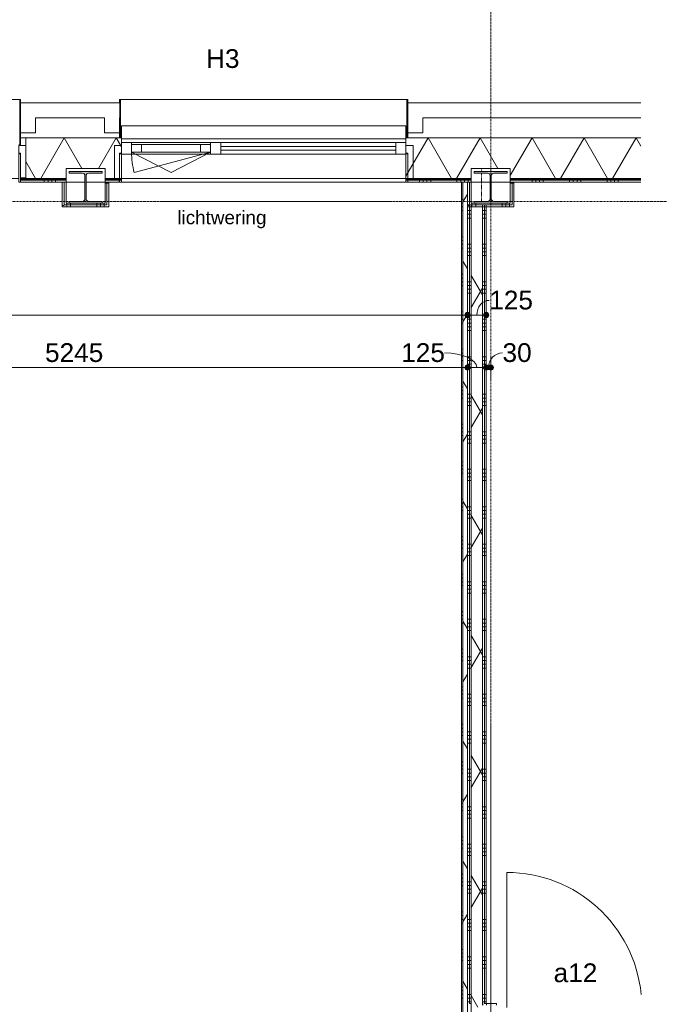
# Model space of a CAD drawing. Header units: millimetres. Extents: x 23061 to 67652, y 24168 to 59318.
# Tile 34 of 35: x 58138 to 62399, y 43249 to 49812. Entities that reach past the tile are written whole.
import ezdxf

# ---------------------------------------------------------------- set-up
doc = ezdxf.new("R2010")
doc.units = ezdxf.units.MM
doc.linetypes.add('Dash', pattern=[6.35, 3.175, -3.175])
doc.linetypes.add('stramien', pattern=[22.225, 12.7, -3.175, 3.175, -3.175])
doc.layers.add('00_Algemeen', color=7, linetype='Continuous', lineweight=9, true_color=0x00a600)
for name, color, linetype, lineweight in [('00_Algemeen-50', 7, 'Continuous', 9), ('22_Metselwerk', 7, 'Continuous', 18), ('25_Metaalconstructiewerk', 7, 'Continuous', 9), ('30_Kozijnen-ramen-deuren', 7, 'Continuous', 9), ('42_Dekvloeren en vloersystemen', 7, 'Continuous', 9)]:
    doc.layers.add(name, color=color, linetype=linetype, lineweight=lineweight)
doc.styles.add('Arial_1', font='arial.ttf', dxfattribs={"height": 125})
doc.styles.add('Arial_6', font='arial.ttf', dxfattribs={"height": 90})
doc.dimstyles.new('00_AEE_maatvoering_2_5mm', dxfattribs={"dimscale": 304.8, "dimtxt": 127.532425, "dimasz": 0.459318, "dimexe": 0.246063, "dimexo": 0.0625, "dimgap": 0, "dimtad": 1, "dimdec": 0, "dimzin": 0, "dimdsep": 46, "dimtxsty": 'Arial_1', "dimblk1": 'DOTSMALL', "dimblk2": 'DOTSMALL', "dimsah": 1, "dimcen": 0.09, "dimdle": 0.246063, "dimazin": 0, "dimtfac": 1, "dimtdec": 4, "dimtix": 1, "dimtmove": 0, "dimatfit": 3, "dimfxl": 0.246063, "dimfxlon": 1, "dimtvp": 1, "dimtolj": 1, "dimtzin": 0, "dimarcsym": 2})
doc.dimstyles.new('00_AEE_maatvoering_2_5mm_1', dxfattribs={"dimscale": 304.8, "dimtxt": 127.532425, "dimasz": 0.459318, "dimexe": 0.246063, "dimexo": 0.0625, "dimgap": 0, "dimtad": 1, "dimdec": 0, "dimzin": 0, "dimdsep": 46, "dimtxsty": 'Arial_1', "dimblk1": 'DOTSMALL', "dimblk2": 'DOTSMALL', "dimsah": 1, "dimcen": 0.09, "dimdle": 0.246063, "dimazin": 0, "dimtfac": 1, "dimtdec": 4, "dimtix": 1, "dimtmove": 1, "dimatfit": 3, "dimfxl": 0.246063, "dimfxlon": 1, "dimtvp": 1, "dimtolj": 1, "dimtzin": 0, "dimarcsym": 2})
pattern_1 = [(180, (61246.22, 45990), (4e-13, -250), []), (180, (61246.22, 46015), (4e-13, -250), []), (180, (61246.22, 46040), (4e-13, -250), []), (180, (61246.22, 46065), (4e-13, -250), [])]
pattern_2 = [(60, (28876.22, 0), (-346.4102, 200), []), (120, (28876.22, 0), (-346.4102, -200), [])]
pattern_3 = [(270, (61176.22, 48590), (250, 2e-14), []), (270, (61151.22, 48590), (250, 2e-14), []), (270, (61126.22, 48590), (250, 2e-14), []), (270, (61101.22, 48590), (250, 2e-14), [])]
pattern_4 = [(0, (61406.22, 48547.5), (0, 250), []), (0, (61406.22, 48522.5), (0, 250), []), (0, (61406.22, 48497.5), (0, 250), []), (0, (61406.22, 48472.5), (0, 250), [])]
pattern_5 = [(270, (58476.22, 48590), (250, 2e-14), []), (270, (58451.22, 48590), (250, 2e-14), []), (270, (58426.22, 48590), (250, 2e-14), []), (270, (58401.22, 48590), (250, 2e-14), [])]
pattern_6 = [(0, (58706.22, 48547.5), (0, 250), []), (0, (58706.22, 48522.5), (0, 250), []), (0, (58706.22, 48497.5), (0, 250), []), (0, (58706.22, 48472.5), (0, 250), [])]

# ---------------------------------------------------------------- blocks, each defined once
blk = doc.blocks.new('Direct Shape - 2410-10368 v1 - IFC-model constructie _zonder onderbouw_ _MM21228_-1202239-02 tweede verdieping - A')
at = {"layer": '25_Metaalconstructiewerk'}
blk.add_hatch(color=256, dxfattribs=at).paths.add_polyline_path([(29644.2, 48590), (29810, 48590), (29810, 48601), (29721.5, 48601), (29708.8, 48606.3), (29703.5, 48619), (29703.5, 48771), (29708.8, 48783.7), (29721.5, 48789), (29810, 48789), (29810, 48800), (29590, 48800), (29590, 48789), (29678.5, 48789), (29691.2, 48783.7), (29696.5, 48771), (29696.5, 48619), (29691.2, 48606.3), (29678.5, 48601), (29590, 48601), (29590, 48590)])
for p, q in [((29810, 48800), (29590, 48800)), ((29590, 48800), (29590, 48789)), ((29590, 48789), (29678.5, 48789)), ((29696.5, 48771), (29696.5, 48619)), ((29703.5, 48619), (29703.5, 48771)), ((29721.5, 48789), (29810, 48789)), ((29810, 48789), (29810, 48800)), ((29678.5, 48601), (29590, 48601)), ((29590, 48601), (29590, 48590)), ((29590, 48590), (29810, 48590)), ((29810, 48601), (29721.5, 48601)), ((29810, 48590), (29810, 48601))]:
    blk.add_line(p, q, dxfattribs=at)
for centre, start, end in [((29678.5, 48771), 0, 90), ((29721.5, 48771), 90, 180), ((29678.5, 48619), 270, 0), ((29721.5, 48619), 180, 270)]:
    blk.add_arc(centre, 18, start, end, dxfattribs=at)
blk = doc.blocks.new('Direct Shape - NLRS_28_SC_TLB_kolom HEA_gen_AT_kolom_gen_HEA220_856091-1202240-02 tweede verdieping - A')
blk.add_blockref('Direct Shape - 2410-10368 v1 - IFC-model constructie _zonder onderbouw_ _MM21228_-1202239-02 tweede verdieping - A', (0, 0))
blk = doc.blocks.new('Direct Shape - 2410-10368 v1 - IFC-model constructie _zonder onderbouw_ _MM21228_-1202453-02 tweede verdieping - A')
at = {"layer": '25_Metaalconstructiewerk'}
blk.add_hatch(color=256, dxfattribs=at).paths.add_polyline_path([(32290, 48590), (32510, 48590), (32510, 48601), (32421.5, 48601), (32408.8, 48606.3), (32403.5, 48619), (32403.5, 48771), (32408.8, 48783.7), (32421.5, 48789), (32510, 48789), (32510, 48800), (32290, 48800), (32290, 48789), (32378.5, 48789), (32391.2, 48783.7), (32396.5, 48771), (32396.5, 48619), (32391.2, 48606.3), (32378.5, 48601), (32290, 48601), (32290, 48598.9)])
for p, q in [((32510, 48800), (32290, 48800)), ((32290, 48800), (32290, 48789)), ((32290, 48789), (32378.5, 48789)), ((32396.5, 48771), (32396.5, 48619)), ((32403.5, 48619), (32403.5, 48771)), ((32421.5, 48789), (32510, 48789)), ((32510, 48789), (32510, 48800)), ((32378.5, 48601), (32290, 48601)), ((32290, 48601), (32290, 48590)), ((32290, 48590), (32510, 48590)), ((32510, 48601), (32421.5, 48601)), ((32510, 48590), (32510, 48601))]:
    blk.add_line(p, q, dxfattribs=at)
for centre, start, end in [((32378.5, 48771), 0, 90), ((32421.5, 48771), 90, 180), ((32378.5, 48619), 270, 0), ((32421.5, 48619), 180, 270)]:
    blk.add_arc(centre, 18, start, end, dxfattribs=at)
blk = doc.blocks.new('Direct Shape - NLRS_28_SC_TLB_kolom HEA_gen_AT_kolom_gen_HEA220_800338-1202454-02 tweede verdieping - A')
blk.add_blockref('Direct Shape - 2410-10368 v1 - IFC-model constructie _zonder onderbouw_ _MM21228_-1202453-02 tweede verdieping - A', (0, 0))
blk = doc.blocks.new('2410-10368 v1 - IFC-model constructie _zonder onderbouw_ _MM21228__ifc-1-02 tweede verdieping - A')
at = {"layer": '25_Metaalconstructiewerk', "lineweight": 9}
for name in ['Direct Shape - NLRS_28_SC_TLB_kolom HEA_gen_AT_kolom_gen_HEA220_856091-1202240-02 tweede verdieping - A', 'Direct Shape - NLRS_28_SC_TLB_kolom HEA_gen_AT_kolom_gen_HEA220_800338-1202454-02 tweede verdieping - A']:
    blk.add_blockref(name, (0, 0), dxfattribs=at)
blk = doc.blocks.new('System Panel - 31_AEE_glas-8379063-02 tweede verdieping - A')
at = {"layer": '30_Kozijnen-ramen-deuren'}
for p, q in [((583.1, 12.5), (-583.1, 12.5)), ((-583.1, 12.5), (-583.1, -12.5)), ((583.1, -12.5), (583.1, 12.5)), ((-583.1, -12.5), (583.1, -12.5))]:
    blk.add_line(p, q, dxfattribs=at)
blk = doc.blocks.new('Rectangular Mullion - 21_AEE_aluminium_BxD_68x77mm-5675289-02 tweede verdieping - A')
at = {"layer": '30_Kozijnen-ramen-deuren'}
for p, q in [((30601, 48993), (31767.2, 48993)), ((30601, 48916), (31767.2, 48916))]:
    blk.add_line(p, q, dxfattribs=at)
blk = doc.blocks.new('Rectangular Mullion - 21_AEE_aluminium_BxD_68x77mm-8378990-02 tweede verdieping - A')
at = {"layer": '30_Kozijnen-ramen-deuren'}
for p, q in [((-68, 38.5), (0, 38.5)), ((-68, 25), (-68, 38.5)), ((0, 38.5), (0, -38.5)), ((-68, -38.5), (-68, -25)), ((0, -38.5), (-68, -38.5))]:
    blk.add_line(p, q, dxfattribs=at)
blk = doc.blocks.new('31_AEE_VO_Vliesgevel Paneel - Raam Paneel-8379064-02 tweede verdieping - A')
at = {"layer": '30_Kozijnen-ramen-deuren'}
for p, q in [((-196, 25), (-263, 25)), ((-263, 25), (-263, -25)), ((196, 25), (-196, 25)), ((-196, -25), (-196, 25)), ((263, 25), (196, 25)), ((196, 25), (196, -25)), ((263, -25), (263, 25)), ((-263, -25), (-196, -25)), ((-196, -25), (196, -25)), ((196, -25), (263, -25))]:
    blk.add_line(p, q, dxfattribs=at)
blk = doc.blocks.new('Rectangular Mullion - 21_AEE_aluminium_BxD_68x77mm-4873479-02 tweede verdieping - A')
at = {"layer": '30_Kozijnen-ramen-deuren'}
for p, q in [((30007, 48993), (30533, 48993)), ((30007, 48916), (30533, 48916))]:
    blk.add_line(p, q, dxfattribs=at)
blk = doc.blocks.new('Rectangular Mullion - 21_AEE_aluminium_BxD_68x77mm-8379062-02 tweede verdieping - A')
at = {"layer": '30_Kozijnen-ramen-deuren'}
for p, q in [((-34, 38.5), (34, 38.5)), ((-34, -38.5), (-34, 38.5)), ((34, 38.5), (34, 25)), ((34, -38.5), (-34, -38.5)), ((34, -25), (34, -38.5))]:
    blk.add_line(p, q, dxfattribs=at)
blk = doc.blocks.new('31_AEE_SA_Stelkozijn - Specials A-8332686-02 tweede verdieping - A')
at = {"layer": '30_Kozijnen-ramen-deuren', "lineweight": 18}
for p, q in [((-960.1, 502.5), (-995, 502.5)), ((-995, 502.5), (-995, 284.5)), ((-960.1, 338.5), (-960.1, 502.5)), ((995, 502.5), (960.1, 502.5)), ((960.1, 502.5), (960.1, 338.5)), ((995, 284.5), (995, 502.5)), ((-948.1, 338.5), (-960.1, 338.5)), ((-948.1, 284.5), (-948.1, 338.5)), ((960.1, 338.5), (948.1, 338.5)), ((948.1, 338.5), (948.1, 284.5)), ((-995, 284.5), (-948.1, 284.5)), ((948.1, 284.5), (995, 284.5))]:
    blk.add_line(p, q, dxfattribs=at)
at = {"layer": '30_Kozijnen-ramen-deuren'}
blk.add_line((-947.6, 502.5), (947.6, 502.5), dxfattribs=at)
blk = doc.blocks.new('41_AEE_SA_Lekdorpel_40mm overstek - Lekdorpel-8332688-02 tweede verdieping - A')
at = {"layer": '30_Kozijnen-ramen-deuren'}
for p, q in [((-960, 200), (-960, 232.5)), ((-955, -13.4), (-955, 232.5)), ((955, 232.5), (955, -13.4)), ((960, 232.5), (960, 200)), ((-960, -13.4), (-960, 0)), ((960, 0), (960, -13.4)), ((-960, -13.4), (-960, -22.5)), ((-960, -22.5), (-955, -22.5)), ((-955, -13.4), (-955, -22.5)), ((-955, -22.5), (955, -22.5)), ((955, -22.5), (955, -13.4)), ((955, -22.5), (960, -22.5)), ((960, -22.5), (960, -13.4))]:
    blk.add_line(p, q, dxfattribs=at)
blk = doc.blocks.new('AEE_SA_Dagkant_interieur - Dagkant Interieur-8332689-02 tweede verdieping - A')
at = {"layer": '30_Kozijnen-ramen-deuren', "lineweight": 18}
for p, q in [((-947.6, 527), (-960.1, 527)), ((-960.1, 527), (-960.1, 335.6)), ((-947.6, 335.6), (-947.6, 527)), ((960.1, 527), (947.6, 527)), ((947.6, 527), (947.6, 335.6)), ((960.1, 335.6), (960.1, 527)), ((-960.1, 335.6), (-947.6, 335.6)), ((947.6, 335.6), (960.1, 335.6))]:
    blk.add_line(p, q, dxfattribs=at)
blk = doc.blocks.new('31_AEE_SA_Stelkozijn - Specials A-8332524-02 tweede verdieping - A')
at = {"layer": '30_Kozijnen-ramen-deuren', "lineweight": 18}
for p, q in [((-960.1, 502.5), (-995, 502.5)), ((-995, 502.5), (-995, 284.5)), ((-960.1, 338.5), (-960.1, 502.5)), ((995, 502.5), (960.1, 502.5)), ((960.1, 502.5), (960.1, 338.5)), ((995, 284.5), (995, 502.5)), ((-948.1, 338.5), (-960.1, 338.5)), ((-948.1, 284.5), (-948.1, 338.5)), ((960.1, 338.5), (948.1, 338.5)), ((948.1, 338.5), (948.1, 284.5)), ((-995, 284.5), (-948.1, 284.5)), ((948.1, 284.5), (995, 284.5))]:
    blk.add_line(p, q, dxfattribs=at)
at = {"layer": '30_Kozijnen-ramen-deuren'}
blk.add_line((-947.6, 502.5), (947.6, 502.5), dxfattribs=at)
blk = doc.blocks.new('41_AEE_SA_Lekdorpel_40mm overstek - Lekdorpel-8332526-02 tweede verdieping - A')
at = {"layer": '30_Kozijnen-ramen-deuren'}
for p, q in [((-960, 200), (-960, 280.5)), ((-947.9, 280.5), (-960, 280.5)), ((-955, -13.4), (-955, 279.5)), ((-955, 279.5), (-947.9, 279.5)), ((960, 280.5), (947.6, 280.5)), ((947.6, 279.5), (955, 279.5)), ((955, 279.5), (955, -13.4)), ((960, 280.5), (960, 200)), ((-960, -13.4), (-960, 0)), ((960, 0), (960, -13.4)), ((-960, -13.4), (-960, -22.5)), ((-960, -22.5), (-955, -22.5)), ((-955, -13.4), (-955, -22.5)), ((-955, -22.5), (955, -22.5)), ((955, -22.5), (955, -13.4)), ((955, -22.5), (960, -22.5)), ((960, -22.5), (960, -13.4))]:
    blk.add_line(p, q, dxfattribs=at)
blk = doc.blocks.new('AEE_SA_Dagkant_interieur - Dagkant Interieur-8332527-02 tweede verdieping - A')
at = {"layer": '30_Kozijnen-ramen-deuren', "lineweight": 18}
for p, q in [((-947.6, 527), (-960.1, 527)), ((-960.1, 527), (-960.1, 335.6)), ((-947.6, 335.6), (-947.6, 527)), ((960.1, 527), (947.6, 527)), ((947.6, 527), (947.6, 335.6)), ((960.1, 335.6), (960.1, 527)), ((-960.1, 335.6), (-947.6, 335.6)), ((947.6, 335.6), (960.1, 335.6))]:
    blk.add_line(p, q, dxfattribs=at)
blk = doc.blocks.new('30_AEE_VO_draairichting - 30_AEE_VO_draairichting-8379082-02 tweede verdieping - A')
at = {"layer": '30_Kozijnen-ramen-deuren'}
for p, q in [((245.1, 136.1), (-263, 0)), ((0, 136.1), (-263, 0)), ((263, 0), (0, 136.1))]:
    blk.add_line(p, q, dxfattribs=at)
blk.add_arc((-263, 0), 526, 360, 15, dxfattribs=at)
blk = doc.blocks.new('AEE_Zonnescherm8 - AEE_Zonnescherm-6441929-02 tweede verdieping - A')
at = {"layer": '30_Kozijnen-ramen-deuren'}
for p, q in [((23455.5, 54490.2), (25351, 54490.2)), ((23455.5, 54490.2), (23455.5, 54405.2)), ((25351, 54490.2), (25351, 54405.2)), ((25351, 54405.2), (23455.5, 54405.2))]:
    blk.add_line(p, q, dxfattribs=at)
blk = doc.blocks.new('30_AEE_VO_draairichting - 30_AEE_VO_draairichting-V61-02 tweede verdieping - A')
at = {"layer": '30_Kozijnen-ramen-deuren'}
blk.add_line((-450, 900), (-450, 0), dxfattribs=at)
blk.add_arc((-450, 0), 900, 5.54499, 90, dxfattribs=at)
blk = doc.blocks.new('DIMBLOCK19-02 tweede verdieping - A')
at = {"layer": '00_Algemeen-50', "transparency": 16777216}
h = blk.add_hatch(color=256, dxfattribs=at)
edge = h.paths.add_edge_path()
edge.add_arc((50526.2, 47843.2), 17.5, 0, 360)
h = blk.add_hatch(color=256, dxfattribs=at)
edge = h.paths.add_edge_path()
edge.add_arc((61121.2, 47843.2), 17.5, 0, 360)
for p, q in [((50526.2, 47843.2), (50526.2, 47918.2)), ((61121.2, 47843.2), (61121.2, 47918.2)), ((50526.2, 47843.2), (61121.2, 47843.2)), ((50526.2, 47843.2), (50526.2, 47768.2)), ((61121.2, 47843.2), (61121.2, 47768.2))]:
    blk.add_line(p, q, dxfattribs=at)
for centre in [(50526.2, 47843.2), (61121.2, 47843.2)]:
    blk.add_circle(centre, 17.5, dxfattribs=at)
at = {"layer": '00_Algemeen-50', "color": 0, "transparency": 16777216, "insert": (55583.4, 48005.5), "char_height": 125, "width": 576.839, "attachment_point": 1, "line_spacing_factor": 0.941778, "style": 'Arial_1'}
blk.add_mtext('10595', dxfattribs=at)
blk = doc.blocks.new('_DotSmall')
at = {"color": 0, "linetype": 'ByBlock', "const_width": 0.5}
blk.add_lwpolyline([(-0.0625, 0, 1), (0.0625, 0, 1)], format="xyb", close=True, dxfattribs=at)
blk = doc.blocks.new('DIMBLOCK20-02 tweede verdieping - A')
at = {"layer": '00_Algemeen-50', "transparency": 16777216}
h = blk.add_hatch(color=256, dxfattribs=at)
edge = h.paths.add_edge_path()
edge.add_arc((61121.2, 47843.2), 17.5, 0, 360)
h = blk.add_hatch(color=256, dxfattribs=at)
edge = h.paths.add_edge_path()
edge.add_arc((61246.2, 47843.2), 17.5, 0, 360)
for p, q in [((61121.2, 47843.2), (61121.2, 47918.2)), ((61246.2, 47843.2), (61246.2, 47918.2)), ((61121.2, 47843.2), (61246.2, 47843.2)), ((61121.2, 47843.2), (61121.2, 47768.2)), ((61246.2, 47843.2), (61246.2, 47768.2))]:
    blk.add_line(p, q, dxfattribs=at)
for centre in [(61121.2, 47843.2), (61246.2, 47843.2)]:
    blk.add_circle(centre, 17.5, dxfattribs=at)
blk.add_ellipse((61266.4, 47843.2), major_axis=(0, 98.1), ratio=0.843215, start_param=0, end_param=1.570796, dxfattribs=at)
at = {"layer": '00_Algemeen-50', "color": 0, "transparency": 16777216, "insert": (61266.4, 48005.5), "char_height": 125, "width": 346.103, "attachment_point": 1, "line_spacing_factor": 0.941778, "style": 'Arial_1'}
blk.add_mtext('125', dxfattribs=at)
blk = doc.blocks.new('DIMBLOCK88-02 tweede verdieping - A')
at = {"layer": '00_Algemeen-50', "transparency": 16777216}
h = blk.add_hatch(color=256, dxfattribs=at)
edge = h.paths.add_edge_path()
edge.add_arc((55876.2, 47493.2), 17.5, 0, 360)
h = blk.add_hatch(color=256, dxfattribs=at)
edge = h.paths.add_edge_path()
edge.add_arc((61121.2, 47493.2), 17.5, 0, 360)
for p, q in [((55876.2, 47493.2), (55876.2, 47568.2)), ((61121.2, 47493.2), (61121.2, 47568.2)), ((55876.2, 47493.2), (61121.2, 47493.2)), ((55876.2, 47493.2), (55876.2, 47418.2)), ((61121.2, 47493.2), (61121.2, 47418.2))]:
    blk.add_line(p, q, dxfattribs=at)
for centre in [(55876.2, 47493.2), (61121.2, 47493.2)]:
    blk.add_circle(centre, 17.5, dxfattribs=at)
at = {"layer": '00_Algemeen-50', "color": 0, "transparency": 16777216, "insert": (58306.4, 47655.5), "char_height": 125, "width": 461.471, "attachment_point": 1, "line_spacing_factor": 0.941778, "style": 'Arial_1'}
blk.add_mtext('5245', dxfattribs=at)
blk = doc.blocks.new('DIMBLOCK89-02 tweede verdieping - A')
at = {"layer": '00_Algemeen-50', "transparency": 16777216}
h = blk.add_hatch(color=256, dxfattribs=at)
edge = h.paths.add_edge_path()
edge.add_arc((61121.2, 47493.2), 17.5, 0, 360)
h = blk.add_hatch(color=256, dxfattribs=at)
edge = h.paths.add_edge_path()
edge.add_arc((61246.2, 47493.2), 17.5, 0, 360)
for p, q in [((61121.2, 47493.2), (61121.2, 47568.2)), ((61246.2, 47493.2), (61246.2, 47568.2)), ((61121.2, 47493.2), (61246.2, 47493.2)), ((61121.2, 47493.2), (61121.2, 47418.2)), ((61246.2, 47493.2), (61246.2, 47418.2))]:
    blk.add_line(p, q, dxfattribs=at)
for centre in [(61121.2, 47493.2), (61246.2, 47493.2)]:
    blk.add_circle(centre, 17.5, dxfattribs=at)
blk.add_ellipse((60968.3, 47493.2), major_axis=(215.4, 0), ratio=0.455346, start_param=0, end_param=1.570796, dxfattribs=at)
at = {"layer": '00_Algemeen-50', "color": 0, "transparency": 16777216, "insert": (60679.9, 47655.5), "char_height": 125, "width": 346.103, "attachment_point": 1, "line_spacing_factor": 0.941778, "style": 'Arial_1'}
blk.add_mtext('125', dxfattribs=at)
blk = doc.blocks.new('DIMBLOCK90-02 tweede verdieping - A')
at = {"layer": '00_Algemeen-50', "transparency": 16777216}
h = blk.add_hatch(color=256, dxfattribs=at)
edge = h.paths.add_edge_path()
edge.add_arc((61246.2, 47493.2), 17.5, 0, 360)
h = blk.add_hatch(color=256, dxfattribs=at)
edge = h.paths.add_edge_path()
edge.add_arc((61276.2, 47493.2), 17.5, 0, 360)
for p, q in [((61246.2, 47493.2), (61246.2, 47568.2)), ((61276.2, 47493.2), (61276.2, 47568.2)), ((61246.2, 47493.2), (61276.2, 47493.2)), ((61246.2, 47493.2), (61246.2, 47418.2)), ((61276.2, 47493.2), (61276.2, 47418.2))]:
    blk.add_line(p, q, dxfattribs=at)
for centre in [(61246.2, 47493.2), (61276.2, 47493.2)]:
    blk.add_circle(centre, 17.5, dxfattribs=at)
blk.add_ellipse((61354.7, 47493.2), major_axis=(0, 98.1), ratio=0.95308, start_param=0, end_param=1.570796, dxfattribs=at)
at = {"layer": '00_Algemeen-50', "color": 0, "transparency": 16777216, "insert": (61354.7, 47655.5), "char_height": 125, "width": 230.736, "attachment_point": 1, "line_spacing_factor": 0.941778, "style": 'Arial_1'}
blk.add_mtext('30', dxfattribs=at)

msp = doc.modelspace()

# ---------------------------------------------------------------- hatches: boundary and pattern name
at = {"layer": '22_Metselwerk', "lineweight": 9}
h = msp.add_hatch(dxfattribs=at)
h.set_pattern_fill('FP_75', color=256, angle=60, style=0, pattern_type=2)
h.set_pattern_definition([(240, (63976.22, 49024.5), (259.8076, -150), []), (300, (63976.22, 49024.5), (259.8076, 150), [])])
h.paths.add_polyline_path([(29096.2, 48754.5), (32833.7, 48754.5), (32833.7, 48972.5), (32686.2, 48972.5), (32686.2, 49024.5), (28721.7, 49024.5), (28721.7, 48820), (29096.2, 48820)])
h.paths.add_polyline_path([(33918.7, 48754.5), (34056.2, 48754.5), (34056.2, 48820), (34496.2, 48820), (34496.2, 48754.5), (34633.7, 48754.5), (34633.7, 48972.5), (34486.2, 48972.5), (34486.2, 49024.5), (34066.2, 49024.5), (34066.2, 48972.5), (33918.7, 48972.5), (33918.7, 48885)])
h.paths.add_polyline_path([(35718.7, 48754.5), (36433.7, 48754.5), (36433.7, 48972.5), (36286.2, 48972.5), (36286.2, 49024.5), (35866.2, 49024.5), (35866.2, 48972.5), (35718.7, 48972.5), (35718.7, 48885)])
h.paths.add_polyline_path([(37518.7, 48754.5), (38233.7, 48754.5), (38233.7, 48972.5), (38086.2, 48972.5), (38086.2, 49024.5), (37666.2, 49024.5), (37666.2, 48972.5), (37518.7, 48972.5), (37518.7, 48885)])
h.paths.add_polyline_path([(39318.7, 48754.5), (39456.2, 48754.5), (39456.2, 48820), (39896.2, 48820), (39896.2, 48754.5), (40033.7, 48754.5), (40033.7, 48972.5), (39886.2, 48972.5), (39886.2, 49024.5), (39466.2, 49024.5), (39466.2, 48972.5), (39318.7, 48972.5), (39318.7, 48885)])
h.paths.add_polyline_path([(41118.7, 48754.5), (41833.7, 48754.5), (41833.7, 48972.5), (41686.2, 48972.5), (41686.2, 49024.5), (41266.2, 49024.5), (41266.2, 48972.5), (41118.7, 48972.5), (41118.7, 48885)])
h.paths.add_polyline_path([(42918.7, 48754.5), (43633.7, 48754.5), (43633.7, 48972.5), (43486.2, 48972.5), (43486.2, 49024.5), (43066.2, 49024.5), (43066.2, 48972.5), (42918.7, 48972.5), (42918.7, 48885)])
h.paths.add_polyline_path([(44718.7, 48754.5), (44856.2, 48754.5), (44856.2, 48820), (45296.2, 48820), (45296.2, 48754.5), (45433.7, 48754.5), (45433.7, 48972.5), (45286.2, 48972.5), (45286.2, 49024.5), (44866.2, 49024.5), (44866.2, 48972.5), (44718.7, 48972.5), (44718.7, 48885)])
h.paths.add_polyline_path([(46518.7, 48754.5), (47233.7, 48754.5), (47233.7, 48972.5), (47086.2, 48972.5), (47086.2, 49024.5), (46666.2, 49024.5), (46666.2, 48972.5), (46518.7, 48972.5), (46518.7, 48885)])
h.paths.add_polyline_path([(48318.7, 48754.5), (49033.7, 48754.5), (49033.7, 48972.5), (48886.2, 48972.5), (48886.2, 49024.5), (48466.2, 49024.5), (48466.2, 48972.5), (48318.7, 48972.5), (48318.7, 48885)])
h.paths.add_polyline_path([(50140.4, 48754.5), (51856.2, 48754.5), (51856.2, 48820), (52288.6, 48820), (52288.6, 49024.5), (50266.2, 49024.5), (50266.2, 48972.5), (50118.7, 48972.5), (50118.7, 48754.5)])
h.paths.add_polyline_path([(52323.6, 48754.5), (52323.6, 48757.5), (52296.2, 48757.5), (52296.2, 48754.5)])
h.paths.add_polyline_path([(55563.6, 48754.5), (55746.2, 48754.5), (55746.2, 48820), (56006.2, 48820), (56006.2, 48754.5), (56223.2, 48754.5), (56223.2, 48757.5), (56188.2, 48757.5), (56188.2, 49024.5), (55598.6, 49024.5), (55598.6, 48757.5), (55563.6, 48757.5)])
h.paths.add_polyline_path([(58143.2, 48754.5), (58446.2, 48754.5), (58446.2, 48820), (58706.2, 48820), (58706.2, 48754.5), (58815.2, 48754.5), (58815.2, 49024.5), (58178.2, 49024.5), (58178.2, 48757.5), (58143.2, 48757.5)])
h.paths.add_polyline_path([(60711.4, 48754.5), (61146.2, 48754.5), (61146.2, 48820), (61406.2, 48820), (61406.2, 48754.5), (62277, 48754.5), (62277, 49024.5), (60711.4, 49024.5), (60711.4, 48885)])
h = msp.add_hatch(dxfattribs=at)
h.set_pattern_fill('FP_77', color=256, style=0, pattern_type=2)
h.set_pattern_definition([(180, (63976.223, 49024.5), (-1e-13, -25), [])])
h.paths.add_polyline_path([(29096.2, 48742.5), (32833.7, 48742.5), (32833.7, 48754.5), (29096.2, 48754.5)])
h.paths.add_polyline_path([(34056.2, 48742.5), (34056.2, 48754.5), (33918.7, 48754.5), (33918.7, 48742.5)])
h.paths.add_polyline_path([(34496.2, 48742.5), (34633.7, 48742.5), (34633.7, 48754.5), (34496.2, 48754.5)])
h.paths.add_polyline_path([(35718.7, 48742.5), (36033.7, 48742.5), (36033.7, 48754.5), (35718.7, 48754.5)])
h.paths.add_polyline_path([(36193.7, 48742.5), (36433.7, 48742.5), (36433.7, 48754.5), (36193.7, 48754.5)])
h.paths.add_polyline_path([(36163.7, 48742.5), (36163.7, 48754.5), (36063.7, 48754.5), (36063.7, 48742.5)])
h.paths.add_polyline_path([(37518.7, 48742.5), (38233.7, 48742.5), (38233.7, 48754.5), (37518.7, 48754.5)])
h.paths.add_polyline_path([(39318.7, 48742.5), (39456.2, 48742.5), (39456.2, 48754.5), (39318.7, 48754.5)])
h.paths.add_polyline_path([(39896.2, 48742.5), (40033.7, 48742.5), (40033.7, 48754.5), (39896.2, 48754.5)])
h.paths.add_polyline_path([(41118.7, 48742.5), (41833.7, 48742.5), (41833.7, 48754.5), (41118.7, 48754.5)])
h.paths.add_polyline_path([(42918.7, 48742.5), (43326.2, 48742.5), (43326.2, 48754.5), (42918.7, 48754.5)])
h.paths.add_polyline_path([(43356.2, 48742.5), (43633.7, 48742.5), (43633.7, 48754.5), (43356.2, 48754.5)])
h.paths.add_polyline_path([(44856.2, 48742.5), (44856.2, 48754.5), (44718.7, 48754.5), (44718.7, 48742.5)])
h.paths.add_polyline_path([(45296.2, 48742.5), (45433.7, 48742.5), (45433.7, 48754.5), (45296.2, 48754.5)])
h.paths.add_polyline_path([(46518.7, 48742.5), (47233.7, 48742.5), (47233.7, 48754.5), (46518.7, 48754.5)])
h.paths.add_polyline_path([(48318.7, 48742.5), (49033.7, 48742.5), (49033.7, 48754.5), (48318.7, 48754.5)])
h.paths.add_polyline_path([(50118.7, 48742.5), (50426.2, 48742.5), (50426.2, 48754.5), (50118.7, 48754.5)])
h.paths.add_polyline_path([(50501.2, 48742.5), (50526.2, 48742.5), (50526.2, 48754.5), (50501.2, 48754.5)])
h.paths.add_polyline_path([(50556.2, 48742.5), (51856.2, 48742.5), (51856.2, 48754.5), (50556.2, 48754.5)])
h.paths.add_polyline_path([(52323.6, 48742.5), (52323.6, 48754.5), (52296.2, 48754.5), (52296.2, 48742.5)])
h.paths.add_polyline_path([(55563.6, 48742.5), (55746.2, 48742.5), (55746.2, 48754.5), (55563.6, 48754.5)])
h.paths.add_polyline_path([(56006.2, 48742.5), (56223.2, 48742.5), (56223.2, 48754.5), (56006.2, 48754.5)])
h.paths.add_polyline_path([(58143.2, 48742.5), (58446.2, 48742.5), (58446.2, 48754.5), (58143.2, 48754.5)])
h.paths.add_polyline_path([(58706.2, 48742.5), (58815.2, 48742.5), (58815.2, 48754.5), (58706.2, 48754.5)])
h.paths.add_polyline_path([(60711.4, 48742.5), (61146.2, 48742.5), (61146.2, 48754.5), (60711.4, 48754.5)])
h.paths.add_polyline_path([(61406.2, 48742.5), (62277, 48742.5), (62277, 48754.5), (61406.2, 48754.5)])
h = msp.add_hatch(dxfattribs=at)
h.set_pattern_fill('FP_76', color=256, angle=90, style=0, pattern_type=2)
h.set_pattern_definition([(270, (63876.22, 49024.5), (250, -1e-12), []), (270, (63851.22, 49024.5), (250, -1e-12), []), (270, (63826.22, 49024.5), (250, -1e-12), []), (270, (63801.22, 49024.5), (250, -1e-12), [])])
h.paths.add_polyline_path([(29096.2, 48730), (32833.7, 48730), (32833.7, 48742.5), (29096.2, 48742.5)])
h.paths.add_polyline_path([(34056.2, 48730), (34056.2, 48742.5), (33918.7, 48742.5), (33918.7, 48730)])
h.paths.add_polyline_path([(34496.2, 48730), (34633.7, 48730), (34633.7, 48742.5), (34496.2, 48742.5)])
h.paths.add_polyline_path([(35718.7, 48730), (36033.7, 48730), (36033.7, 48742.5), (35718.7, 48742.5)])
h.paths.add_polyline_path([(36063.7, 48730), (36163.7, 48730), (36163.7, 48742.5), (36063.7, 48742.5)])
h.paths.add_polyline_path([(36193.7, 48730), (36433.7, 48730), (36433.7, 48742.5), (36193.7, 48742.5)])
h.paths.add_polyline_path([(37518.7, 48730), (38233.7, 48730), (38233.7, 48742.5), (37518.7, 48742.5)])
h.paths.add_polyline_path([(39318.7, 48730), (39456.2, 48730), (39456.2, 48742.5), (39318.7, 48742.5)])
h.paths.add_polyline_path([(39896.2, 48730), (40033.7, 48730), (40033.7, 48742.5), (39896.2, 48742.5)])
h.paths.add_polyline_path([(41118.7, 48730), (41833.7, 48730), (41833.7, 48742.5), (41118.7, 48742.5)])
h.paths.add_polyline_path([(42918.7, 48730), (43326.2, 48730), (43326.2, 48742.5), (42918.7, 48742.5)])
h.paths.add_polyline_path([(43366.2, 48730), (43633.7, 48730), (43633.7, 48742.5), (43356.2, 48742.5), (43356.2, 48730)])
h.paths.add_polyline_path([(44718.7, 48730), (44856.2, 48730), (44856.2, 48742.5), (44718.7, 48742.5)])
h.paths.add_polyline_path([(45296.2, 48730), (45433.7, 48730), (45433.7, 48742.5), (45296.2, 48742.5)])
h.paths.add_polyline_path([(46518.7, 48730), (47233.7, 48730), (47233.7, 48742.5), (46518.7, 48742.5)])
h.paths.add_polyline_path([(48318.7, 48730), (49033.7, 48730), (49033.7, 48742.5), (48318.7, 48742.5)])
h.paths.add_polyline_path([(50426.2, 48730), (50426.2, 48742.5), (50118.7, 48742.5), (50118.7, 48730), (50413.7, 48730)])
h.paths.add_polyline_path([(50501.2, 48730), (50526.2, 48730), (50526.2, 48742.5), (50501.2, 48742.5)])
h.paths.add_polyline_path([(50556.2, 48730), (51856.2, 48730), (51856.2, 48742.5), (50556.2, 48742.5)])
h.paths.add_polyline_path([(52296.2, 48730), (52323.6, 48730), (52323.6, 48742.5), (52296.2, 48742.5)])
h.paths.add_polyline_path([(55563.6, 48730), (55746.2, 48730), (55746.2, 48742.5), (55563.6, 48742.5)])
h.paths.add_polyline_path([(56006.2, 48730), (56223.2, 48730), (56223.2, 48742.5), (56006.2, 48742.5)])
h.paths.add_polyline_path([(58143.2, 48730), (58446.2, 48730), (58446.2, 48742.5), (58143.2, 48742.5)])
h.paths.add_polyline_path([(58706.2, 48730), (58815.2, 48730), (58815.2, 48742.5), (58706.2, 48742.5)])
h.paths.add_polyline_path([(60711.4, 48730), (61146.2, 48730), (61146.2, 48742.5), (60711.4, 48742.5)])
h.paths.add_polyline_path([(61410.1, 48730), (62277, 48730), (62277, 48742.5), (61406.2, 48742.5), (61406.2, 48730)])
h = msp.add_hatch(dxfattribs=at)
h.set_pattern_fill('FP_126', color=256, angle=90, style=0, pattern_type=2)
h.set_pattern_definition([(180, (58446.22, 48747.5), (-3e-14, -250), []), (180, (58446.22, 48772.5), (-3e-14, -250), []), (180, (58446.22, 48797.5), (-3e-14, -250), []), (180, (58446.22, 48822.5), (-3e-14, -250), [])])
h.paths.add_polyline_path([(58433.7, 48565), (58433.7, 48730), (58421.2, 48730), (58421.2, 48565)])
h = msp.add_hatch(dxfattribs=at)
h.set_pattern_fill('FP_128', color=256, angle=90, style=0, pattern_type=2)
h.set_pattern_definition(pattern_6)
h.paths.add_polyline_path([(58718.7, 48577.5), (58718.7, 48730), (58706.2, 48730), (58706.2, 48577.5)])
h = msp.add_hatch(dxfattribs=at)
h.set_pattern_fill('FP_128', color=256, angle=90, style=0, pattern_type=2)
h.set_pattern_definition(pattern_6)
h.paths.add_polyline_path([(58731.2, 48565), (58731.2, 48730), (58718.7, 48730), (58718.7, 48565)])
h = msp.add_hatch(dxfattribs=at)
h.set_pattern_fill('FP_107', color=256, angle=90, style=0, pattern_type=2)
h.set_pattern_definition([(180, (61121.22, 44540), (4e-13, -250), []), (180, (61121.22, 44565), (4e-13, -250), []), (180, (61121.22, 44590), (4e-13, -250), []), (180, (61121.22, 44615), (4e-13, -250), [])])
h.paths.add_polyline_path([(61091.2, 42151), (61091.2, 48730), (61081.2, 48730), (61081.2, 42151)])
h = msp.add_hatch(dxfattribs=at)
h.set_pattern_fill('FP_11', color=256, angle=60, style=0, pattern_type=2)
h.set_pattern_definition(pattern_2)
h.paths.add_polyline_path([(61114.2, 40125), (61121.2, 40125), (61121.2, 40150), (61114.2, 40150), (61114.2, 40137.5)])
h.paths.add_polyline_path([(61121.2, 42151), (61121.2, 48730), (61091.2, 48730), (61091.2, 42151), (61121.2, 42151)])
h = msp.add_hatch(dxfattribs=at)
h.set_pattern_fill('FP_123', color=256, angle=90, style=0, pattern_type=2)
h.set_pattern_definition([(180, (61146.22, 48747.5), (-3e-14, -250), []), (180, (61146.22, 48772.5), (-3e-14, -250), []), (180, (61146.22, 48797.5), (-3e-14, -250), []), (180, (61146.22, 48822.5), (-3e-14, -250), [])])
h.paths.add_polyline_path([(61121.2, 48565), (61133.7, 48565), (61133.7, 48730), (61121.2, 48730), (61121.2, 48598.9)])
h = msp.add_hatch(dxfattribs=at)
h.set_pattern_fill('FP_125', color=256, angle=90, style=0, pattern_type=2)
h.set_pattern_definition(pattern_4)
h.paths.add_polyline_path([(61406.2, 48577.5), (61418.7, 48577.5), (61418.7, 48730), (61406.2, 48730), (61406.2, 48590)])
h = msp.add_hatch(dxfattribs=at)
h.set_pattern_fill('FP_125', color=256, angle=90, style=0, pattern_type=2)
h.set_pattern_definition(pattern_4)
h.paths.add_polyline_path([(61418.7, 48565), (61431.2, 48565), (61431.2, 48730), (61418.7, 48730), (61418.7, 48577.5)])
h = msp.add_hatch(dxfattribs=at)
h.set_pattern_fill('FP_127', color=256, angle=-270, style=0, pattern_type=2)
h.set_pattern_definition(pattern_5)
h.paths.add_polyline_path([(58718.7, 48565), (58718.7, 48577.5), (58433.7, 48577.5), (58433.7, 48565), (58706.2, 48565)])
h = msp.add_hatch(dxfattribs=at)
h.set_pattern_fill('FP_127', color=256, angle=-270, style=0, pattern_type=2)
h.set_pattern_definition(pattern_5)
h.paths.add_polyline_path([(58706.2, 48577.5), (58706.2, 48590), (58446.2, 48590), (58446.2, 48577.5), (58520.5, 48577.5)])
h = msp.add_hatch(dxfattribs=at)
h.set_pattern_fill('FP_10', color=256, angle=90, style=0, pattern_type=2)
h.set_pattern_definition(pattern_1)
h.paths.add_polyline_path([(61121.2, 43255), (61133.7, 43255), (61133.7, 48577.5), (61121.2, 48577.5), (61121.2, 44307.9)])
h = msp.add_hatch(dxfattribs=at)
h.set_pattern_fill('FP_10', color=256, angle=90, style=0, pattern_type=2)
h.set_pattern_definition(pattern_1)
h.paths.add_polyline_path([(61133.7, 43255), (61146.2, 43255), (61146.2, 48577.5), (61133.7, 48577.5), (61133.7, 44307.9)])
h = msp.add_hatch(dxfattribs=at)
h.set_pattern_fill('FP_124', color=256, angle=-270, style=0, pattern_type=2)
h.set_pattern_definition(pattern_3)
h.paths.add_polyline_path([(61418.7, 48565), (61418.7, 48577.5), (61133.7, 48577.5), (61133.7, 48565), (61410.1, 48565)])
h = msp.add_hatch(dxfattribs=at)
h.set_pattern_fill('FP_124', color=256, angle=-270, style=0, pattern_type=2)
h.set_pattern_definition(pattern_3)
h.paths.add_polyline_path([(61146.2, 48577.5), (61406.2, 48577.5), (61406.2, 48590), (61146.2, 48590)])
h = msp.add_hatch(dxfattribs=at)
h.set_pattern_fill('FP_11', color=256, angle=60, style=0, pattern_type=2)
h.set_pattern_definition(pattern_2)
h.paths.add_polyline_path([(61146.2, 43230), (61221.2, 43230), (61221.2, 48577.5), (61146.2, 48577.5), (61146.2, 43242.5)])
h = msp.add_hatch(dxfattribs=at)
h.set_pattern_fill('FP_10', color=256, angle=90, style=0, pattern_type=2)
h.set_pattern_definition(pattern_1)
h.paths.add_polyline_path([(61221.2, 43255), (61233.7, 43255), (61233.7, 48577.5), (61221.2, 48577.5), (61221.2, 44307.9)])
h = msp.add_hatch(dxfattribs=at)
h.set_pattern_fill('FP_10', color=256, angle=90, style=0, pattern_type=2)
h.set_pattern_definition(pattern_1)
h.paths.add_polyline_path([(61233.7, 43255), (61246.2, 43255), (61246.2, 48577.5), (61233.7, 48577.5), (61233.7, 44307.9)])
h = msp.add_hatch(dxfattribs=at)
h.set_pattern_fill('FP_38', color=256, angle=90, style=0, pattern_type=2)
h.set_pattern_definition([(90, (66673.72, 43150), (-250, -8e-13), []), (90, (66698.72, 43150), (-250, -8e-13), []), (90, (66723.72, 43150), (-250, -8e-13), []), (90, (66748.72, 43150), (-250, -8e-13), [])])
h.paths.add_polyline_path([(61133.7, 43242.5), (61146.2, 43242.5), (61146.2, 43255), (61121.2, 43255), (61121.2, 43242.5)])
h.paths.add_polyline_path([(61315.7, 43242.5), (61315.7, 43255), (61221.2, 43255), (61221.2, 43242.5)])

# ---------------------------------------------------------------- linework, layer by layer
at = {"layer": '00_Algemeen', "color": 150, "linetype": 'stramien', "true_color": 0x0080ff}
for p, q in [((61276.2, 24467.7), (61276.2, 59018.3)), ((67351.6, 48600), (23360.9, 48600))]:
    msp.add_line(p, q, dxfattribs=at)
at = {"layer": '00_Algemeen', "color": 7, "linetype": 'Dash'}
for p, q in [((61215.7, 48800), (61215.7, 48820)), ((61215.7, 48601), (61215.7, 48789))]:
    msp.add_line(p, q, dxfattribs=at)
at = {"layer": '22_Metselwerk'}
for p, q in [((58803.8, 49257), (58143.2, 49257)), ((58143.2, 49257), (58143.2, 49057)), ((58803.8, 49157), (58803.8, 49257)), ((62277, 49257), (60723.3, 49257)), ((60723.3, 49257), (60723.3, 49057)), ((58243.2, 49157), (58703.3, 49157)), ((58243.2, 49057), (58243.2, 49157)), ((58703.3, 49157), (58703.3, 49057)), ((58803.3, 49157), (58803.8, 49157)), ((58803.3, 49057), (58803.3, 49157)), ((60823.3, 49157), (62277, 49157)), ((60823.3, 49057), (60823.3, 49157)), ((58143.2, 49057), (58243.2, 49057)), ((58703.3, 49057), (58803.3, 49057)), ((60723.3, 49057), (60823.3, 49057)), ((58815.2, 49024.5), (58178.2, 49024.5)), ((58178.2, 49024.5), (58178.2, 48757.5)), ((58815.2, 48754.5), (58815.2, 49024.5)), ((62277, 49024.5), (60711.4, 49024.5)), ((60711.4, 49024.5), (60711.4, 48754.5)), ((58446.2, 48754.5), (58446.2, 48820)), ((58446.2, 48820), (58706.2, 48820)), ((58706.2, 48820), (58706.2, 48754.5)), ((61146.2, 48754.5), (61146.2, 48820)), ((61146.2, 48820), (61406.2, 48820)), ((61406.2, 48820), (61406.2, 48754.5)), ((58178.2, 48757.5), (58143.2, 48757.5)), ((58143.2, 48757.5), (58143.2, 48754.5)), ((58143.2, 48754.5), (58446.2, 48754.5)), ((58706.2, 48754.5), (58815.2, 48754.5)), ((60711.4, 48754.5), (61146.2, 48754.5)), ((61406.2, 48754.5), (62277, 48754.5)), ((61221.2, 48577.5), (61146.2, 48577.5)), ((61146.2, 42151), (61146.2, 48577.5)), ((61221.2, 43242.5), (61221.2, 48577.5))]:
    msp.add_line(p, q, dxfattribs=at)
at = {"layer": '22_Metselwerk', "lineweight": 9}
for p, q in [((58143.2, 49024.5), (58178.2, 49024.5)), ((58143.2, 48976.5), (58143.2, 48972.5)), ((58143.2, 48754.5), (58143.2, 48730)), ((58143.2, 48742.5), (58446.2, 48742.5)), ((58143.2, 48730), (58446.2, 48730)), ((58421.2, 48730), (58421.2, 48565)), ((58446.2, 48730), (58421.2, 48730)), ((58433.7, 48577.5), (58433.7, 48730)), ((58446.2, 48590), (58446.2, 48754.5)), ((58706.2, 48754.5), (58706.2, 48730)), ((58706.2, 48742.5), (58815.2, 48742.5)), ((58706.2, 48730), (58815.2, 48730)), ((58731.2, 48730), (58706.2, 48730)), ((58706.2, 48730), (58706.2, 48590)), ((58718.7, 48730), (58718.7, 48577.5)), ((58731.2, 48565), (58731.2, 48730)), ((58815.2, 48730), (58815.2, 48754.5)), ((60710.9, 48730), (58815.7, 48730)), ((60711.4, 48754.5), (60711.4, 48730)), ((60711.4, 48742.5), (61146.2, 48742.5)), ((60711.4, 48730), (61146.2, 48730)), ((61081.2, 48730), (61081.2, 42151)), ((61091.2, 42151), (61091.2, 48730)), ((61121.2, 48730), (61121.2, 42151)), ((61146.2, 48730), (61121.2, 48730)), ((61133.7, 43255), (61133.7, 48730)), ((61146.2, 48590), (61146.2, 48754.5)), ((61406.2, 48754.5), (61406.2, 48730)), ((61406.2, 48742.5), (62277, 48742.5)), ((61406.2, 48730), (62277, 48730)), ((61431.2, 48730), (61406.2, 48730)), ((61406.2, 48730), (61406.2, 48590)), ((61418.7, 48730), (61418.7, 48577.5)), ((61431.2, 48565), (61431.2, 48730)), ((58718.7, 48577.5), (58433.7, 48577.5)), ((58706.2, 48590), (58446.2, 48590)), ((61418.7, 48577.5), (61121.2, 48577.5)), ((61406.2, 48590), (61146.2, 48590)), ((61233.7, 43255), (61233.7, 48577.5)), ((61246.2, 43255), (61246.2, 48577.5)), ((58421.2, 48565), (58731.2, 48565)), ((61121.2, 48565), (61431.2, 48565)), ((61133.7, 43255), (61146.2, 43255)), ((61315.7, 43255), (61233.7, 43255)), ((61315.7, 43242.5), (61315.7, 43255))]:
    msp.add_line(p, q, dxfattribs=at)
at = {"layer": '30_Kozijnen-ramen-deuren'}
for p, q in [((60711.4, 48993), (60643.4, 48993)), ((60643.4, 48993), (60643.4, 48916)), ((60711.4, 48916), (60711.4, 48993)), ((60643.4, 48916), (60711.4, 48916))]:
    msp.add_line(p, q, dxfattribs=at)
at = {"layer": '42_Dekvloeren en vloersystemen'}
for p, q in [((58572.7, 48730), (58446.2, 48730)), ((58706.2, 48730), (58579.7, 48730)), ((61272.7, 48730), (61146.2, 48730)), ((61406.2, 48730), (61279.7, 48730))]:
    msp.add_line(p, q, dxfattribs=at)

# ---------------------------------------------------------------- block references
at = {"lineweight": 5}
msp.add_blockref('2410-10368 v1 - IFC-model constructie _zonder onderbouw_ _MM21228__ifc-1-02 tweede verdieping - A', (28876.2, 0), dxfattribs=at)
at = {"layer": '30_Kozijnen-ramen-deuren', "rotation": 180}
for name, p in [('41_AEE_SA_Lekdorpel_40mm overstek - Lekdorpel-8332526-02 tweede verdieping - A', (57183.2, 49257)), ('41_AEE_SA_Lekdorpel_40mm overstek - Lekdorpel-8332688-02 tweede verdieping - A', (59763.3, 49257)), ('31_AEE_SA_Stelkozijn - Specials A-8332524-02 tweede verdieping - A', (57183.2, 49257)), ('31_AEE_SA_Stelkozijn - Specials A-8332686-02 tweede verdieping - A', (59763.3, 49257)), ('31_AEE_VO_Vliesgevel Paneel - Raam Paneel-8379064-02 tweede verdieping - A', (59146.2, 48954.5)), ('System Panel - 31_AEE_glas-8379063-02 tweede verdieping - A', (60060.3, 48954.5)), ('AEE_SA_Dagkant_interieur - Dagkant Interieur-8332527-02 tweede verdieping - A', (57183.2, 49257)), ('AEE_SA_Dagkant_interieur - Dagkant Interieur-8332689-02 tweede verdieping - A', (59763.3, 49257)), ('30_AEE_VO_draairichting - 30_AEE_VO_draairichting-8379082-02 tweede verdieping - A', (59146.2, 48929.5))]:
    msp.add_blockref(name, p, dxfattribs=at)
at = {"layer": '30_Kozijnen-ramen-deuren'}
for name, p in [('AEE_Zonnescherm8 - AEE_Zonnescherm-6441929-02 tweede verdieping - A', (35360.3, -5386.2)), ('Rectangular Mullion - 21_AEE_aluminium_BxD_68x77mm-4873479-02 tweede verdieping - A', (28876.2, 0)), ('Rectangular Mullion - 21_AEE_aluminium_BxD_68x77mm-5675289-02 tweede verdieping - A', (28876.2, 0)), ('30_AEE_VO_draairichting - 30_AEE_VO_draairichting-V61-02 tweede verdieping - A', (61832.7, 43228))]:
    msp.add_blockref(name, p, dxfattribs=at)
at = {"layer": '30_Kozijnen-ramen-deuren', "extrusion": (0, 0, -1)}
for name, p in [('Rectangular Mullion - 21_AEE_aluminium_BxD_68x77mm-8378990-02 tweede verdieping - A', (-58815.2, 48954.5)), ('Rectangular Mullion - 21_AEE_aluminium_BxD_68x77mm-8379062-02 tweede verdieping - A', (-59443.2, 48954.5))]:
    msp.add_blockref(name, p, dxfattribs=at)

# ---------------------------------------------------------------- texts
at = {"layer": '00_Algemeen', "color": 7, "insert": (59379.1, 49615.5), "char_height": 125, "width": 268.565, "attachment_point": 1, "style": 'Arial_1', "bg_fill": 3, "box_fill_scale": 1.25, "bg_fill_color": 256, "bg_fill_true_color": 13158600, "bg_fill_transparency": 0}
msp.add_mtext('H3', dxfattribs=at)
at = {"layer": '00_Algemeen', "color": 7, "lineweight": 18, "insert": (59187.9, 48538.7), "char_height": 90, "width": 689.451, "attachment_point": 1, "style": 'Arial_6'}
msp.add_mtext('lichtwering', dxfattribs=at)
at = {"layer": '00_Algemeen', "color": 7, "insert": (61695.4, 43521.5), "char_height": 125, "width": 348.734, "attachment_point": 1, "style": 'Arial_1'}
msp.add_mtext('a12', dxfattribs=at)

# ---------------------------------------------------------------- dimensions: what is measured, and where the dimension line sits
at = {"layer": '00_Algemeen', "color": 7}
for base, p1, p2, override, picture, middle in [((61121.2, 47843.2), (50526.2, 47918.2), (61121.2, 47918.2), {"dimpost": '<>', "dimfxl": 10595}, 'DIMBLOCK19-02 tweede verdieping - A', (55823.7, 47907)), ((61121.2, 47493.2), (55876.2, 47568.2), (61121.2, 47568.2), {"dimpost": '<>', "dimfxl": 5244.999999}, 'DIMBLOCK88-02 tweede verdieping - A', (58498.7, 47557))]:
    dim = msp.add_linear_dim(base=base, p1=p1, p2=p2, dimstyle='00_AEE_maatvoering_2_5mm', override=override, dxfattribs=at)
    dim.commit()
    dim.dimension.update_dxf_attribs({"geometry": picture, "text_midpoint": middle})
for base, p1, p2, override, picture, middle in [((61246.2, 47843.2), (61121.2, 47918.2), (61246.2, 47918.2), {"dimpost": '<>', "dimfxl": 125}, 'DIMBLOCK20-02 tweede verdieping - A', (61439.5, 47922.1)), ((61246.2, 47493.2), (61121.2, 47568.2), (61246.2, 47568.2), {"dimpost": '<>', "dimfxl": 125}, 'DIMBLOCK89-02 tweede verdieping - A', (60852.9, 47572.1)), ((61276.2, 47493.2), (61246.2, 47568.2), (61276.2, 47568.2), {"dimpost": '<>', "dimfxl": 29.952789}, 'DIMBLOCK90-02 tweede verdieping - A', (61470.1, 47572.1))]:
    dim = msp.add_linear_dim(base=base, p1=p1, p2=p2, dimstyle='00_AEE_maatvoering_2_5mm_1', override=override, dxfattribs=at)
    dim.commit()
    dim.dimension.update_dxf_attribs({"geometry": picture, "text_midpoint": middle, "dimtype": 160})

doc.saveas('drawing.dxf')
